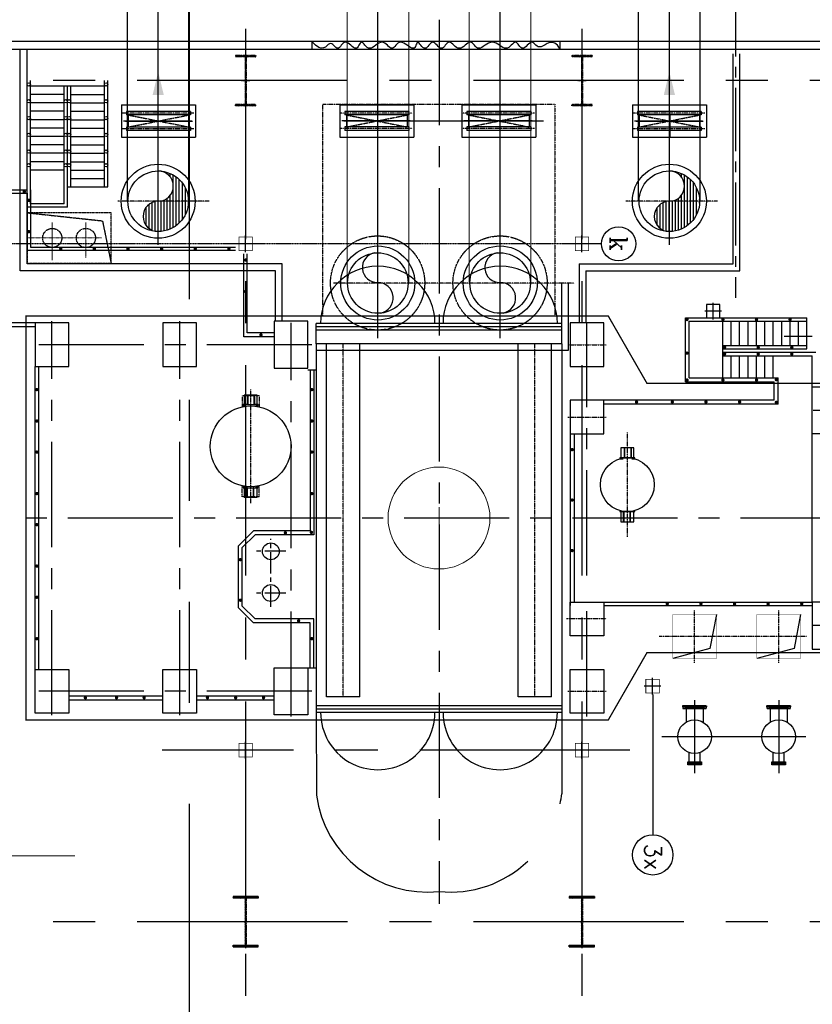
# Model space of a CAD drawing. Header units: inches. Extents: x -4968858 to -265257, y -220693 to 1871410.
# Tile 112 of 256: x -1911484 to -1887915, y 1148427 to 1177693. Entities that reach past the tile are written whole.
import ezdxf
from ezdxf.enums import TextEntityAlignment as Align

# ---------------------------------------------------------------- set-up
doc = ezdxf.new("R2010")
doc.units = ezdxf.units.IN
doc.header["$MEASUREMENT"] = 0
for name, pattern in [('0', [0]), ('CENTER', [2, 1.25, -0.25, 0.25, -0.25]), ('CENTER2', [1.125, 0.75, -0.125, 0.125, -0.125]), ('CL-1', [1.25, 1, -0.125, 0, -0.125]), ('CONTINOUS', [0]), ('DASHED', [0.75, 0.5, -0.25]), ('GTCHAIN', [24, 16, -3.2, 1.6, -3.2]), ('HIDDEN', [0.375, 0.25, -0.125]), ('PHANTOM', [2.5, 1.25, -0.25, 0.25, -0.25, 0.25, -0.25])]:
    doc.linetypes.add(name, pattern=pattern)
for name, color, linetype in [('0-7-COL', 2, 'CENTER'), ('0-CW RETURN', 1, 'Continuous'), ('0-CW SUPPLY', 4, 'Continuous'), ('Aux_col', 1, 'Continuous'), ('COL', 2, 'CENTER'), ('CONDENSATE', 1, 'Continuous'), ('DIM', 2, 'Continuous'), ('EQP0', 3, 'Continuous'), ('EQUPT', 3, '0'), ('GRID', 8, 'Continuous'), ('grid-20m', 53, 'Continuous'), ('GRIDS', 2, 'CENTER'), ('HATCH', 9, 'Continuous'), ('MECH_EQ', 6, 'Continuous'), ('PIPE', 1, 'Continuous'), ('PIPE LINE', 1, 'Continuous'), ('PIPE RACK', 150, 'Continuous'), ('STR', 2, 'Continuous'), ('text', 7, 'Continuous'), ('WALL', 6, 'Continuous')]:
    doc.layers.add(name, color=color, linetype=linetype)
doc.layers.add('CENTER', color=1, linetype='CL-1', lineweight=13)
doc.layers.add('P', color=250, linetype='Continuous', lineweight=100)
doc.styles.add('ROMANC', font='romanc')
doc.styles.add('ROMANS', font='romans.shx', dxfattribs={"width": 0.8})

# ---------------------------------------------------------------- blocks, each defined once
blk = doc.blocks.new('BFLY')
at = {"layer": 'EQP0', "color": 3}
for p, q in [((-279, 950), (-179, 950)), ((-279, 950), (-279, -950)), ((-179, 950), (-179, -950)), ((-179, 900), (178, 900)), ((178, 950), (278, 950)), ((178, 950), (178, -950)), ((278, 950), (278, -950)), ((-279, -950), (-179, -950)), ((-179, -900), (178, -900)), ((178, -950), (278, -950))]:
    blk.add_line(p, q, dxfattribs=at)
at = {"layer": 'EQP0', "color": 2, "linetype": 'CENTER'}
for p, q in [((-229, 1053), (-229, -1084)), ((228, 1053), (228, -1084))]:
    blk.add_line(p, q, dxfattribs=at)
at = {"layer": 'EQP0', "color": 3, "linetype": 'CENTER'}
for p, q in [((178, -900), (-179, 900)), ((-179, -900), (178, 900))]:
    blk.add_line(p, q, dxfattribs=at)
blk = doc.blocks.new('A$C41E52089')
at = {"layer": 'COL'}
h = blk.add_hatch(dxfattribs=at)
h.set_pattern_fill('ANSI31', color=1, scale=100, style=0)
h.paths.add_polyline_path([(300, -710), (0, -710), (0, -750), (300, -750)])
h.paths.add_polyline_path([(0, -710), (-300, -710), (-300, -750), (0, -750)])
h.paths.add_polyline_path([(0, 0), (-12, 0), (-12, -710), (0, -710)])
h.paths.add_polyline_path([(0, 710), (-12, 710), (-12, 0), (0, 0)])
h.paths.add_polyline_path([(12, 0), (0, 0), (0, -710), (12, -710)])
h.paths.add_polyline_path([(12, 710), (0, 710), (0, 0), (12, 0)])
h.paths.add_polyline_path([(300, 750), (0, 750), (0, 710), (12, 710), (300, 710)])
h.paths.add_polyline_path([(0, 750), (-300, 750), (-300, 710), (0, 710)])
at = {"layer": 'COL', "color": 1}
for p, q in [((-300, 750), (300, 750)), ((-300, 750), (-300, 710)), ((-300, 710), (300, 710)), ((-12, -710), (-12, 710)), ((12, -710), (12, 710)), ((300, 750), (300, 710)), ((-300, -710), (300, -710)), ((-300, -750), (-300, -710)), ((-300, -750), (300, -750)), ((300, -750), (300, -710))]:
    blk.add_line(p, q, dxfattribs=at)
at = {"layer": 'COL', "color": 2, "ltscale": 20}
for p, q in [((0, -790), (0, 790)), ((123, 0), (-123, 0))]:
    blk.add_line(p, q, dxfattribs=at)
blk = doc.blocks.new('*X62')
at = {"color": 0}
for p, q in [((86094, 17250), (86392, 17250)), ((85999, 17100), (86488, 17100)), ((86015, 17150), (86472, 17150)), ((86044, 17200), (86443, 17200)), ((85993, 17050), (86493, 17050)), ((85996, 17000), (86498, 17000)), ((86003, 16950), (86514, 16950)), ((86973, 16950), (86983, 16950)), ((86988, 17000), (86991, 17000)), ((86016, 16900), (86543, 16900)), ((86035, 16850), (86592, 16850)), ((86060, 16800), (86722, 16800)), ((86093, 16750), (86894, 16750)), ((86765, 16800), (86927, 16800)), ((86894, 16850), (86952, 16850)), ((86944, 16900), (86971, 16900)), ((86135, 16700), (86851, 16700)), ((86192, 16650), (86794, 16650)), ((86273, 16600), (86713, 16600)), ((86463, 16550), (86523, 16550))]:
    blk.add_line(p, q, dxfattribs=at)
blk = doc.blocks.new('TOP')
blk.add_circle((0, 0), 500)
for centre, start, end in [((-250, 0), 0, 180), ((250, 0), 180, 0)]:
    blk.add_arc(centre, 250, start, end)
blk.add_blockref('*X62', (-86493, -17049))
blk = doc.blocks.new('A$C4E9A02D0')
at = {"layer": 'CENTER', "color": 2, "linetype": 'CENTER2', "ltscale": 0.5}
for p, q in [((10500, -8786), (10500, -7734)), ((10034, -8324), (12250, -8324))]:
    blk.add_line(p, q, dxfattribs=at)
at = {"layer": 'CENTER'}
blk.add_line((11500, -8786), (11500, -7662), dxfattribs=at)
at = {"layer": 'EQP0', "linetype": 'DASHED'}
for p, q in [((10007, -8833), (9750, -7574)), ((12250, -9074), (10007, -8833))]:
    blk.add_line(p, q, dxfattribs=at)
blk.add_lwpolyline([(9750, -9074), (12250, -9074), (12250, -7574), (9750, -7574)], close=True, dxfattribs=at)
for centre in [(10500, -8324), (11500, -8324)]:
    blk.add_circle(centre, 284, dxfattribs=at)
blk = doc.blocks.new('A$C1C927E47')
at = {"layer": 'COL', "linetype": 'CONTINOUS'}
h = blk.add_hatch(dxfattribs=at)
h.set_pattern_fill('ANSI31', color=1, scale=100, style=0)
h.paths.add_polyline_path([(375, 750), (0, 750), (0, 700), (375, 700)])
h.paths.add_polyline_path([(0, 750), (-375, 750), (-375, 700), (0, 700)])
h.paths.add_polyline_path([(16, 0), (0, 0), (0, -700), (16, -700)])
h.paths.add_polyline_path([(16, 700), (0, 700), (0, 0), (16, 0)])
h.paths.add_polyline_path([(0, 700), (-16, 700), (-16, 0), (0, 0)])
h.paths.add_polyline_path([(0, 0), (-16, 0), (-16, -700), (0, -700)])
h.paths.add_polyline_path([(0, -700), (-375, -700), (-375, -750), (0, -750)])
h.paths.add_polyline_path([(375, -700), (0, -700), (0, -750), (375, -750)])
at = {"layer": 'COL', "color": 1, "linetype": 'CONTINOUS'}
for p, q in [((375, 750), (-375, 750)), ((375, 700), (-375, 700)), ((16, -700), (16, 700)), ((375, 750), (375, 700)), ((-375, -700), (375, -700)), ((-375, -750), (-375, -700)), ((-375, -750), (375, -750)), ((375, -750), (375, -700))]:
    blk.add_line(p, q, dxfattribs=at)
at = {"layer": 'COL', "color": 1}
for p, q in [((-375, 750), (-375, 700)), ((-16, -700), (-16, 700))]:
    blk.add_line(p, q, dxfattribs=at)
at = {"layer": 'COL', "ltscale": 250}
for p, q in [((0, -782), (0, 782)), ((44, 0), (-44, 0))]:
    blk.add_line(p, q, dxfattribs=at)
blk = doc.blocks.new('A$C3C7577A7')
at = {"layer": 'Aux_col'}
for p, q in [((32000, 20150), (32000, 19650)), ((42000, 20150), (42000, 19650)), ((31750, 19900), (32250, 19900)), ((41750, 19900), (42250, 19900)), ((29900, 18250), (29900, 17750)), ((29650, 18000), (30150, 18000)), ((28300, 7050), (27900, 7050)), ((27900, 7050), (27900, 6650)), ((28100, 7100), (28100, 6600)), ((28300, 6650), (28300, 7050)), ((27850, 6850), (28350, 6850)), ((27900, 6650), (28300, 6650)), ((32000, 5100), (32000, 4600)), ((42000, 5100), (42000, 4600)), ((31750, 4850), (32250, 4850)), ((41750, 4850), (42250, 4850))]:
    blk.add_line(p, q, dxfattribs=at)
at = {"layer": 'Aux_col', "const_width": 20, "flags": 128}
for points in [[(31800, 19700), (32200, 19700), (32200, 20100), (31800, 20100)], [(41800, 19700), (42200, 19700), (42200, 20100), (41800, 20100)], [(29700, 17800), (30100, 17800), (30100, 18200), (29700, 18200)], [(31800, 4650), (32200, 4650), (32200, 5050), (31800, 5050)], [(41800, 4650), (42200, 4650), (42200, 5050), (41800, 5050)]]:
    blk.add_lwpolyline(points, close=True, dxfattribs=at)
blk = doc.blocks.new('TG')
at = {"color": 2}
for p, q in [((568545, 182967), (567720, 182967)), ((568445, 182717), (567720, 182717)), ((568445, 182467), (567720, 182467)), ((568445, 182217), (567720, 182217)), ((568445, 181967), (567720, 181967)), ((569405, 181967), (568745, 181967)), ((568445, 181716), (567720, 181716)), ((568445, 181466), (567720, 181466)), ((569405, 181716), (568745, 181716)), ((569405, 181466), (568745, 181466)), ((568445, 181216), (567720, 181216)), ((569405, 181216), (568745, 181216)), ((568445, 180966), (567720, 180966)), ((569405, 180966), (568745, 180966)), ((568445, 180716), (567720, 180716)), ((569405, 180716), (568745, 180716)), ((569405, 180466), (567720, 180466))]:
    blk.add_line(p, q, dxfattribs=at)
at = {"color": 7}
for p, q in [((568161, 182293), (568161, 183122)), ((568389, 175676), (567789, 175676)), ((567789, 175676), (567789, 168376)), ((567889, 175676), (567889, 168376)), ((567989, 175676), (567989, 168376)), ((568389, 175676), (568389, 168376)), ((568389, 175676), (579351, 175676)), ((579151, 175676), (579151, 168376)), ((579251, 175676), (579251, 168376)), ((579351, 175676), (579351, 168376)), ((568389, 168377), (567789, 168377)), ((568389, 168376), (579351, 168376))]:
    blk.add_line(p, q, dxfattribs=at)
at = {"color": 2, "linetype": 'CENTER'}
for p, q in [((577092, 182952), (577092, 178568)), ((577878, 182126), (576306, 182126)), ((564155, 180303), (564155, 177581)), ((577878, 179626), (576306, 179626)), ((574131, 177626), (571030, 177626)), ((568420, 175856), (568420, 176996)), ((570570, 175856), (570570, 176996)), ((576570, 176999), (576570, 175821)), ((578720, 175856), (578720, 176996)), ((566585, 176048), (566585, 168890)), ((578890, 174876), (568409, 174876)), ((578890, 169176), (568409, 169176)), ((569940, 166676), (570266, 166676)), ((569940, 166676), (569940, 166176)), ((569940, 166676), (570266, 166676)), ((569940, 166676), (569940, 166176)), ((572940, 166676), (572614, 166676)), ((572940, 166676), (572614, 166676)), ((572940, 166676), (572940, 166176)), ((572940, 166676), (572940, 166176)), ((573133, 166426), (569747, 166426)), ((569940, 166176), (570266, 166176)), ((569940, 166176), (570266, 166176)), ((572940, 166176), (572614, 166176)), ((572940, 166176), (572614, 166176)), ((564155, 165196), (564155, 162473))]:
    blk.add_line(p, q, dxfattribs=at)
for p, q in [((578820, 178382), (582983, 178382)), ((568389, 175676), (568589, 175676)), ((569170, 168126), (569170, 168377)), ((578020, 168126), (578020, 168376))]:
    blk.add_line(p, q)
at = {"color": 3, "linetype": 'HIDDEN'}
for q in [(566585, 175876), (568589, 168376)]:
    blk.add_line((568589, 175876), q, dxfattribs=at)
at = {"color": 3}
blk.add_line((568389, 175676), (566585, 175676), dxfattribs=at)
at = {"color": 2, "linetype": 'CENTER', "ltscale": 500}
for p, q in [((574560, 167476), (574560, 166577)), ((575800, 167476), (575800, 166577)), ((576215, 167026), (574186, 167026))]:
    blk.add_line(p, q, dxfattribs=at)
at = {"flags": 128}
for points in [[(571780, 177751), (571780, 177816), (571480, 177816), (571480, 177751)], [(571780, 177751), (571480, 177751), (571480, 177726), (571780, 177726), (571780, 177751)], [(571480, 177726), (571480, 177553)], [(571780, 177553), (571780, 177726)], [(571814, 177755), (571814, 177847), (571784, 177847), (571784, 177641)], [(573376, 177641), (573376, 177846), (573349, 177846)], [(573376, 177763), (573380, 177763)], [(573680, 177725), (573680, 177816), (573380, 177816), (573380, 177725)], [(573380, 177700), (573680, 177700), (573680, 177725), (573380, 177725), (573380, 177700)], [(573380, 177700), (573380, 177527)], [(573680, 177527), (573680, 177700)], [(571780, 177553), (571480, 177553), (571480, 177528), (571780, 177528), (571780, 177553)], [(571480, 177528), (571480, 177437), (571780, 177437), (571780, 177528)], [(571784, 177612), (571784, 177407), (571814, 177407), (571814, 177498)], [(573349, 177406), (573376, 177406), (573376, 177612)], [(573376, 177490), (573380, 177490)], [(573380, 177502), (573680, 177502), (573680, 177527), (573380, 177527), (573380, 177502)], [(573380, 177502), (573380, 177437), (573680, 177437), (573680, 177502)], [(573570, 177437), (573570, 177193)], [(570199, 166616), (569917, 166616), (569917, 166550)], [(570199, 166550), (569917, 166550), (569917, 166525), (570199, 166525), (570199, 166550)], [(570230, 166568), (570230, 166646), (570199, 166646), (570199, 166550)], [(570237, 166604), (570230, 166604)], [(572671, 166525), (572671, 166646), (572641, 166646), (572641, 166568)], [(572954, 166525), (572954, 166616), (572671, 166616)], [(569917, 166525), (569917, 166352)], [(570199, 166352), (569917, 166352), (569917, 166327), (570199, 166327), (570199, 166352)], [(569917, 166327), (569917, 166236), (570199, 166236)], [(570199, 166352), (570199, 166525)], [(570199, 166327), (570199, 166206), (570230, 166206), (570230, 166284)], [(570237, 166249), (570230, 166249)], [(572641, 166284), (572641, 166206), (572671, 166206), (572671, 166302)], [(572671, 166500), (572954, 166500), (572954, 166525), (572671, 166525), (572671, 166500)], [(572671, 166327), (572671, 166500)], [(572671, 166302), (572954, 166302), (572954, 166327), (572671, 166327), (572671, 166302)], [(572671, 166236), (572954, 166236), (572954, 166302)], [(572954, 166327), (572954, 166500)]]:
    blk.add_lwpolyline(points, dxfattribs=at)
at = {"color": 7, "const_width": 50}
for points in [[(571512, 175984, 1), (571562, 175984, 1)], [(573012, 175984, 1), (573062, 175984, 1)], [(574512, 175984, 1), (574562, 175984, 1)]]:
    blk.add_lwpolyline(points, format="xyb", close=True, dxfattribs=at)
at = {"linetype": 'GTCHAIN', "flags": 128}
blk.add_lwpolyline([(572641, 166276), (572640, 166276)], dxfattribs=at)
for centre, radius in [((572580, 177626), 800), ((571440, 166426), 1200), ((574560, 167026), 250), ((575800, 167026), 250)]:
    blk.add_circle(centre, radius)
at = {"linetype": 'HIDDEN'}
for centre in [(566585, 173841), (566585, 170201)]:
    blk.add_circle(centre, 1400, dxfattribs=at)
at = {"color": 7}
for centre in [(566585, 173846), (566585, 170206)]:
    blk.add_circle(centre, 1100, dxfattribs=at)
for centre, start, end in [((567789, 173846), 90, 270), ((579351, 173846), 270, 90), ((567789, 170206), 90, 270), ((579351, 170206), 270, 90)]:
    blk.add_arc(centre, 1700, start, end, dxfattribs=at)
at = {"layer": '0-7-COL', "linetype": 'CENTER2', "ltscale": 2500}
blk.add_line((549537, 180841), (567022, 180841), dxfattribs=at)
at = {"layer": '0-7-COL', "color": 6, "linetype": 'Continuous'}
blk.add_circle((583583, 178382), 600, dxfattribs=at)
at = {"layer": 'CONDENSATE', "const_width": 10}
for points in [[(577742, 182776), (577742, 181476), (576442, 181476), (576442, 182776)], [(577742, 180276), (577742, 178976), (576442, 178976), (576442, 180276)]]:
    blk.add_lwpolyline(points, close=True, dxfattribs=at)
at = {"layer": 'DIM'}
for p, q in [((576442, 182776), (577453, 182583)), ((577453, 182583), (577742, 181476)), ((576442, 180276), (577453, 180083)), ((577453, 180083), (577742, 178976))]:
    blk.add_line(p, q, dxfattribs=at)
for points in [[(571070, 184326), (571070, 183126), (569670, 183126), (569670, 184326)], [(576070, 184326), (576070, 183126), (577470, 183126), (577470, 184326)], [(567770, 176926), (567770, 175926), (569070, 175926), (569070, 176926)], [(570070, 176926), (570070, 175926), (571070, 175926), (571070, 176926)], [(577070, 176926), (577070, 175926), (576070, 175926), (576070, 176926)], [(579370, 176926), (579370, 175926), (578070, 175926), (578070, 176926)], [(567720, 168126), (567720, 167126), (569120, 167126), (569120, 168126)], [(579420, 168126), (579420, 167126), (578020, 167126), (578020, 168126)], [(567770, 164816), (567770, 163816), (569070, 163816), (569070, 164816)], [(579370, 164816), (579370, 163816), (578070, 163816), (578070, 164816)], [(567770, 161016), (567770, 160016), (569070, 160016), (569070, 161016)], [(579370, 161016), (579370, 160016), (578070, 160016), (578070, 161016)]]:
    blk.add_lwpolyline(points, close=True, dxfattribs=at)
blk.add_circle((565420, 177368), 509, dxfattribs=at)
at = {"layer": 'EQP0'}
for p, q in [((580816, 182288), (580543, 182288)), ((580860, 182273), (580860, 181949)), ((580905, 182273), (580905, 181949)), ((580816, 181964), (580543, 181964)), ((566220, 180976), (559774, 180976)), ((566220, 176394), (566220, 180976)), ((566020, 180776), (559774, 180776)), ((566020, 176194), (566020, 180776)), ((580816, 179788), (580543, 179788)), ((580860, 179773), (580860, 179449)), ((580905, 179773), (580905, 179449)), ((580816, 179464), (580543, 179464)), ((566020, 176194), (567770, 176194)), ((566220, 176394), (567770, 176394)), ((567720, 167367), (566020, 167367)), ((566020, 167367), (566020, 159776)), ((567720, 167167), (566220, 167167)), ((566220, 167167), (566220, 159576)), ((566020, 159776), (559630, 159776)), ((566220, 159576), (559630, 159576))]:
    blk.add_line(p, q, dxfattribs=at)
at = {"layer": 'EQP0', "linetype": 'Continuous'}
for p, q in [((561288, 179976), (562251, 179976)), ((561288, 177776), (561288, 179976)), ((561770, 177892), (561770, 179883)), ((561770, 179862), (561770, 177836)), ((562251, 177776), (562251, 179976)), ((561288, 177776), (562251, 177776)), ((561769, 169194), (561769, 175135)), ((561288, 174908), (562251, 174908)), ((561288, 172708), (561288, 174908)), ((561769, 174794), (561769, 172767)), ((562251, 172708), (562251, 174908)), ((561288, 172708), (562251, 172708)), ((561288, 171278), (562251, 171278)), ((561288, 169078), (561288, 171278)), ((562251, 169078), (562251, 171278)), ((561769, 171164), (561769, 169137)), ((561288, 169078), (562251, 169078)), ((561288, 164787), (562251, 164787)), ((561288, 162587), (561288, 164787)), ((562251, 162587), (562251, 164787)), ((561770, 162703), (561770, 164694)), ((561770, 164673), (561770, 162647)), ((561288, 162587), (562251, 162587))]:
    blk.add_line(p, q, dxfattribs=at)
at = {"layer": 'EQP0', "color": 3}
blk.add_line((562244, 178896), (561581, 178896), dxfattribs=at)
at = {"layer": 'EQP0', "color": 1}
for p, q in [((578890, 175376), (568409, 175376)), ((578890, 175376), (578890, 174376)), ((578890, 174376), (568409, 174376)), ((578890, 169676), (568409, 169676)), ((578890, 169676), (578890, 168676)), ((578890, 168676), (568409, 168676))]:
    blk.add_line(p, q, dxfattribs=at)
at = {"layer": 'EQP0'}
for points in [[(580860, 182329), (580860, 181924), (580816, 181924), (580816, 182329)], [(580905, 182329), (580905, 181924), (580860, 181924), (580860, 182329)], [(580860, 179829), (580860, 179424), (580816, 179424), (580816, 179829)], [(580905, 179829), (580905, 179424), (580860, 179424), (580860, 179829)]]:
    blk.add_lwpolyline(points, close=True, dxfattribs=at)
for centre, radius in [((580070, 182126), 500), ((580070, 179626), 500), ((564155, 178876), 1100), ((564155, 163676), 1100), ((564155, 163676), 1100)]:
    blk.add_circle(centre, radius, dxfattribs=at)
at = {"layer": 'EQUPT', "linetype": 'Continuous', "const_width": 40, "flags": 128}
blk.add_lwpolyline([(579570, 159741), (579570, 177061), (577570, 178211), (577570, 191366), (569570, 191366), (569570, 178211), (567570, 177061), (567570, 159741), (579570, 159741)], dxfattribs=at)
at = {"layer": 'GRID', "linetype": 'CENTER', "ltscale": 5000}
for p, q in [((560570, 209303), (560570, 113876)), ((585570, 209303), (585570, 113876)), ((580070, 182936), (580070, 178654)), ((578985, 182126), (581155, 182126)), ((578985, 179626), (581155, 179626)), ((580470, 177703), (580470, 163793)), ((559027, 176276), (599026, 176276)), ((559027, 166276), (599026, 166276))]:
    blk.add_line(p, q, dxfattribs=at)
at = {"layer": 'GRID', "linetype": 'CENTER', "ltscale": 2500}
for p, q in [((573570, 209116), (573570, 159206)), ((570370, 191278), (570370, 182954)), ((576770, 191278), (576770, 182954)), ((575276, 176426), (567770, 176426)), ((579465, 176426), (575971, 176426)), ((579465, 176426), (575971, 176426)), ((558767, 172026), (585042, 172026)), ((568420, 168248), (568420, 159915)), ((578720, 168248), (578720, 159915)), ((579471, 167626), (567770, 167626)), ((579433, 164316), (567723, 164316)), ((579433, 160516), (567723, 160516))]:
    blk.add_line(p, q, dxfattribs=at)
at = {"layer": 'GRID', "linetype": 'CENTER2', "ltscale": 4}
blk.add_line((565420, 176860), (565420, 157634), dxfattribs=at)
at = {"layer": 'GRID'}
for p, q in [((579351, 175676), (581767, 175676)), ((579351, 168376), (581808, 168381))]:
    blk.add_line(p, q, dxfattribs=at)
for centre, start, end in [((581356, 172367), 77.7544, 82.9341), ((581356, 172367), 354.1274, 43.5937), ((581357, 171685), 277.7814, 5.8764)]:
    blk.add_arc(centre, 3334, start, end, dxfattribs=at)
at = {"layer": 'GRIDS', "color": 6, "linetype": 'Continuous'}
for centre in [(566585, 173846), (566585, 170206)]:
    blk.add_circle(centre, 900, dxfattribs=at)
at = {"layer": 'HATCH', "const_width": 50, "flags": 128}
for points in [[(576097, 182813, 1), (576147, 182813, 1)], [(567670, 182492, 1), (567670, 182442, 1)], [(568495, 182542, 1), (568495, 182492, 1)], [(568695, 182542, 1), (568695, 182492, 1)], [(569458, 182082, 1), (569458, 182032, 1)], [(570132, 182082, -1), (570132, 182032, -1)], [(576097, 181813, 1), (576147, 181813, 1)], [(567670, 181492, 1), (567670, 181442, 1)], [(568495, 181542, 1), (568495, 181492, 1)], [(568695, 181542, 1), (568695, 181492, 1)], [(569470, 181492, 1), (569470, 181442, 1)], [(570120, 180989, 1), (570120, 180939, 1)], [(576097, 180813, 1), (576147, 180813, 1)], [(567670, 180492, 1), (567670, 180442, 1)], [(568495, 180542, 1), (568495, 180492, 1)], [(568695, 180542, 1), (568695, 180492, 1)], [(569470, 180492, 1), (569470, 180442, 1)], [(570120, 179989, 1), (570120, 179939, 1)], [(576097, 179813, 1), (576147, 179813, 1)], [(567670, 179426, 1), (567670, 179376, 1)], [(568670, 179426, 1), (568670, 179376, 1)], [(569470, 179426, 1), (569470, 179376, 1)], [(570120, 178989, 1), (570120, 178939, 1)], [(576097, 178813, 1), (576147, 178813, 1)], [(570120, 177924, 1), (570120, 177874, 1)]]:
    blk.add_lwpolyline(points, format="xyb", close=True, dxfattribs=at)
at = {"layer": 'HATCH', "const_width": 50}
for points in [[(569753, 168270, 1), (569753, 168220, 1)], [(570687, 168270, 1), (570687, 168220, 1)], [(571611, 168270, 1), (571611, 168220, 1)], [(572843, 168270, 1), (572843, 168220, 1)], [(573997, 168257, 1), (573997, 168207, 1)], [(573997, 168257, 1), (573997, 168207, 1)], [(577157, 168270, 1), (577157, 168220, 1)], [(576626, 167876, 1), (576626, 167826, 1)], [(574010, 167485, 1), (574010, 167435, 1)], [(578887, 166808, 1), (578937, 166808, 1)], [(568102, 166732, 1), (568152, 166732, 1)], [(565903, 166305, 1), (565903, 166255, 1)], [(566837, 166305, 1), (566837, 166255, 1)], [(574809, 166144, 1), (574809, 166094, 1)], [(576013, 166146, 1), (576013, 166096, 1)], [(576013, 166146, 1), (576013, 166096, 1)], [(578887, 165980, 1), (578937, 165980, 1)], [(565545, 165778, 1), (565595, 165778, 1)], [(578887, 165142, 1), (578937, 165142, 1)], [(565545, 164778, 1), (565595, 164778, 1)], [(565545, 163778, 1), (565595, 163778, 1)], [(578887, 163258, 1), (578937, 163258, 1)], [(565545, 162778, 1), (565595, 162778, 1)], [(578887, 162437, 1), (578937, 162437, 1)], [(565545, 161778, 1), (565595, 161778, 1)], [(578887, 161511, 1), (578937, 161511, 1)], [(565545, 160778, 1), (565595, 160778, 1)], [(569753, 160095, 1), (569753, 160045, 1)], [(570687, 160095, 1), (570687, 160045, 1)], [(571611, 160095, 1), (571611, 160045, 1)], [(572843, 160095, 1), (572843, 160045, 1)], [(573768, 160095, 1), (573768, 160045, 1)], [(575000, 160095, 1), (575000, 160045, 1)], [(575925, 160095, 1), (575925, 160045, 1)], [(577157, 160095, 1), (577157, 160045, 1)], [(564127, 159855, 1), (564127, 159805, 1)], [(565060, 159855, 1), (565060, 159805, 1)], [(563845, 159693, 1), (563895, 159693, 1)]]:
    blk.add_lwpolyline(points, format="xyb", close=True, dxfattribs=at)
at = {"layer": 'HATCH'}
for centre, radius, start, end in [((567027, 173847), 458, 10.8514, 180.0262), ((566124, 173832), 445, 189.3312, 1.8347), ((567027, 170207), 458, 10.8514, 180.0262), ((566124, 170192), 445, 189.3312, 1.8347)]:
    blk.add_arc(centre, radius, start, end, dxfattribs=at)
at = {"layer": 'MECH_EQ', "color": 9, "linetype": 'CENTER'}
blk.add_lwpolyline([(567570, 175473), (567570, 168576), (561270, 168576), (561270, 175473)], close=True, dxfattribs=at)
at = {"layer": 'PIPE'}
blk.add_lwpolyline([(559634, 175631), (559520, 175550), (559456, 175470), (559433, 175392), (559440, 175317), (559466, 175246), (559502, 175179), (559538, 175119), (559563, 175064), (559570, 175017), (559561, 174976), (559541, 174940), (559514, 174907), (559484, 174877), (559458, 174849), (559438, 174820), (559431, 174790), (559438, 174757), (559458, 174723), (559487, 174688), (559519, 174652), (559552, 174615), (559580, 174580), (559600, 174546), (559607, 174514), (559600, 174484), (559580, 174456), (559552, 174429), (559519, 174403), (559487, 174378), (559458, 174352), (559438, 174326), (559431, 174299), (559438, 174270), (559458, 174239), (559487, 174207), (559519, 174173), (559552, 174136), (559580, 174098), (559600, 174057), (559607, 174015), (559600, 173970), (559580, 173923), (559552, 173875), (559519, 173825), (559487, 173773), (559458, 173721), (559438, 173667), (559431, 173612), (559438, 173557), (559458, 173502), (559487, 173448), (559519, 173395), (559552, 173344), (559580, 173295), (559600, 173250), (559607, 173208), (559600, 173171), (559580, 173138), (559552, 173107), (559519, 173077), (559487, 173049), (559458, 173020), (559438, 172990), (559431, 172957), (559438, 172922), (559458, 172885), (559487, 172845), (559519, 172803), (559552, 172761), (559580, 172718), (559600, 172674), (559607, 172632), (559600, 172590), (559580, 172549), (559552, 172509), (559519, 172471), (559487, 172433), (559458, 172398), (559438, 172363), (559431, 172331), (559438, 172300), (559458, 172270), (559487, 172241), (559519, 172213), (559552, 172185), (559580, 172157), (559600, 172128), (559607, 172098), (559600, 172067), (559580, 172034), (559552, 172002), (559519, 171968), (559487, 171935), (559458, 171902), (559438, 171870), (559431, 171839), (559438, 171809), (559458, 171780), (559487, 171752), (559519, 171724), (559552, 171696), (559580, 171669), (559600, 171640), (559607, 171611), (559600, 171580), (559580, 171549), (559552, 171519), (559519, 171489), (559487, 171460), (559458, 171434), (559438, 171411), (559431, 171391), (559438, 171376), (559458, 171363), (559487, 171352), (559519, 171340), (559552, 171326), (559580, 171309), (559600, 171287), (559607, 171258), (559600, 171222), (559580, 171180), (559552, 171132), (559519, 171082), (559487, 171030), (559458, 170978), (559438, 170929), (559431, 170883), (559438, 170841), (559458, 170805), (559487, 170772), (559519, 170741), (559552, 170712), (559580, 170684), (559600, 170656), (559607, 170627), (559600, 170596), (559580, 170563), (559552, 170528), (559519, 170492), (559487, 170454), (559458, 170414), (559438, 170372), (559431, 170329), (559438, 170284), (559458, 170238), (559487, 170191), (559519, 170144), (559552, 170098), (559580, 170052), (559600, 170008), (559607, 169967), (559600, 169927), (559580, 169891), (559552, 169857), (559519, 169825), (559487, 169796), (559458, 169769), (559438, 169744), (559431, 169722), (559438, 169702), (559458, 169683), (559487, 169665), (559519, 169646), (559552, 169626), (559580, 169604), (559600, 169580), (559607, 169551), (559600, 169519), (559580, 169483), (559552, 169444), (559519, 169404), (559487, 169363), (559458, 169322), (559438, 169282), (559431, 169245), (559438, 169210), (559458, 169178), (559487, 169148), (559519, 169120), (559552, 169093), (559580, 169066), (559600, 169040), (559607, 169014), (559600, 168988), (559581, 168960), (559554, 168932), (559525, 168903), (559497, 168872), (559477, 168840), (559468, 168807), (559475, 168772), (559500, 168735), (559536, 168694), (559572, 168647), (559599, 168592), (559605, 168526), (559582, 168448), (559518, 168355), (559404, 168245)], dxfattribs=at)
at = {"layer": 'PIPE LINE'}
for p, q in [((579233, 182380), (579639, 182380)), ((579233, 181872), (579639, 181872)), ((579233, 179880), (579639, 179880)), ((579233, 179372), (579639, 179372))]:
    blk.add_line(p, q, dxfattribs=at)
at = {"layer": 'PIPE LINE', "linetype": 'GTCHAIN', "flags": 128}
for points in [[(579187, 181777), (579147, 181777), (579147, 182475), (579187, 182475), (579187, 181777)], [(579187, 181834), (579190, 181834), (579190, 182419), (579187, 182419)], [(579193, 181834), (579190, 181834), (579190, 182419), (579193, 182419)], [(579193, 181777), (579233, 181777), (579233, 182475), (579193, 182475), (579193, 181777)], [(579187, 179277), (579147, 179277), (579147, 179975), (579187, 179975), (579187, 179277)], [(579187, 179334), (579190, 179334), (579190, 179919), (579187, 179919)], [(579193, 179334), (579190, 179334), (579190, 179919), (579193, 179919)], [(579193, 179277), (579233, 179277), (579233, 179975), (579193, 179975), (579193, 179277)]]:
    blk.add_lwpolyline(points, dxfattribs=at)
at = {"layer": 'STR', "color": 1}
for p, q in [((563730, 162176), (560570, 162176)), ((563730, 160976), (563730, 162176)), ((563730, 162076), (560570, 162076)), ((560730, 162076), (560730, 159876)), ((560980, 161076), (560980, 162076)), ((561230, 161076), (561230, 162076)), ((561480, 161076), (561480, 162076)), ((561730, 161076), (561730, 162076)), ((561980, 161076), (561980, 162076)), ((562230, 161076), (562230, 162076)), ((562480, 161076), (562480, 162076)), ((562730, 161076), (562730, 162076)), ((562980, 161076), (562980, 162076)), ((563230, 161076), (563230, 162076)), ((563480, 161076), (563480, 162076)), ((563730, 161076), (560730, 161076)), ((564330, 160976), (560730, 160976)), ((564330, 160976), (564330, 159776)), ((564230, 160876), (560730, 160876)), ((560980, 160876), (560980, 159876)), ((561230, 160876), (561230, 159876)), ((561480, 160876), (561480, 159876)), ((561730, 160876), (561730, 159876)), ((561980, 160876), (561980, 159876)), ((562230, 160876), (562230, 159876)), ((562480, 160876), (562480, 159876)), ((562730, 160876), (562730, 159876)), ((562980, 160876), (562980, 159876)), ((563230, 160876), (563230, 159876)), ((564230, 160876), (564230, 159876)), ((564230, 159876), (560570, 159876)), ((564330, 159776), (560570, 159776))]:
    blk.add_line(p, q, dxfattribs=at)
for centre in [(560682, 162126), (561182, 162126), (561682, 162126), (562182, 162126), (562680, 162126), (563085, 162126), (561182, 161026), (561182, 160926), (561682, 161026), (561682, 160926), (562182, 161026), (562182, 160926), (562680, 161026), (562680, 160926), (563085, 161026), (563085, 160926), (560682, 159826), (561182, 159826), (561682, 159826), (562182, 159826), (562680, 159826), (563085, 159826)]:
    blk.add_circle(centre, 50, dxfattribs=at)
at = {"layer": 'WALL'}
for p, q in [((559630, 175628), (559630, 185930)), ((559400, 175628), (559400, 185700)), ((568645, 180466), (568645, 183226)), ((567620, 179351), (567620, 182967)), ((567720, 182967), (567620, 182967)), ((567720, 179466), (567720, 182967)), ((568445, 180466), (568445, 182967)), ((568545, 180466), (568545, 182967)), ((576070, 183126), (568745, 183126)), ((568745, 180466), (568745, 183126)), ((576070, 176926), (576070, 183126)), ((576170, 176926), (576170, 183126)), ((570185, 182107), (569405, 182107)), ((569405, 179466), (569405, 182107)), ((570185, 182107), (570185, 176926)), ((570070, 181992), (569520, 181992)), ((569520, 179351), (569520, 181992)), ((570070, 181992), (570070, 176926)), ((569405, 179466), (567720, 179466)), ((569520, 179351), (567620, 179351)), ((571070, 176041), (576070, 176041)), ((571070, 175926), (576170, 175926)), ((559400, 168245), (559400, 175628)), ((559630, 175628), (559400, 175628)), ((559630, 168245), (559630, 175628)), ((569170, 168306), (574070, 168306)), ((574070, 168306), (574070, 166556)), ((578020, 168306), (576570, 168306)), ((576570, 168306), (576570, 166556)), ((559400, 134661), (559400, 168245)), ((559400, 168245), (559630, 168245)), ((559630, 134661), (559630, 168245)), ((569170, 168191), (573955, 168191)), ((573955, 168191), (573955, 166509)), ((578020, 168191), (576685, 168191)), ((576685, 168191), (576685, 166509)), ((568070, 167126), (568070, 166326)), ((568185, 167126), (568185, 166226)), ((578855, 164816), (578855, 167126)), ((578970, 164816), (578970, 167126)), ((574070, 166556), (574450, 166176)), ((576570, 166556), (576190, 166176)), ((568070, 166326), (565720, 166326)), ((573955, 166509), (574402, 166061)), ((576685, 166509), (576238, 166061)), ((565517, 159876), (565520, 165976)), ((565620, 165976), (565617, 159776)), ((568185, 166226), (565720, 166226)), ((576238, 166061), (574402, 166061)), ((576190, 166176), (574450, 166176)), ((578855, 161016), (578855, 163816)), ((578970, 161016), (578970, 163816)), ((578070, 160131), (569070, 160131)), ((563817, 159876), (565517, 159876)), ((567770, 160016), (567770, 158211)), ((567885, 160016), (567885, 158211)), ((578070, 160016), (569070, 160016)), ((563820, 158211), (563820, 159776)), ((563917, 159776), (565617, 159776)), ((563920, 158211), (563917, 159776))]:
    blk.add_line(p, q, dxfattribs=at)
at = {"rotation": 270}
for name, p in [('A$C3C7577A7', (560570, 208276)), ('A$C4E9A02D0', (573570, 172026))]:
    blk.add_blockref(name, p, dxfattribs=at)
at = {"layer": 'COL', "rotation": 270}
blk.add_blockref('A$C41E52089', (560570, 176276), dxfattribs=at)
blk.add_blockref('A$C41E52089', (560570, 176276), dxfattribs=at)
at = {"layer": 'COL', "color": 1, "rotation": 270}
blk.add_blockref('A$C41E52089', (560570, 166276), dxfattribs=at)
at = {"layer": 'EQP0', "linetype": 'Continuous'}
for p in [(561770, 178876), (561769, 173808), (561769, 170178), (561770, 163687)]:
    blk.add_blockref('BFLY', p, dxfattribs=at)
at = {"layer": 'EQP0', "xscale": 1.800000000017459, "yscale": 1.800000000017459, "zscale": 1.800000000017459, "rotation": 180}
for p in [(564155, 178876), (564155, 163676), (564155, 163676)]:
    blk.add_blockref('TOP', p, dxfattribs=at)
at = {"layer": 'HATCH', "rotation": 270}
for p in [(585570, 176276), (585570, 166276)]:
    blk.add_blockref('A$C1C927E47', p, dxfattribs=at)
at = {"layer": '0-7-COL', "color": 6, "linetype": 'Continuous', "style": 'ROMANS'}
blk.add_text('3x', height=500, dxfattribs=at).set_placement((583642, 178388), align=Align.MIDDLE)
at = {"layer": 'text', "style": 'ROMANC'}
blk.add_text('k', height=500, dxfattribs=at).set_placement((565420, 177368), align=Align.MIDDLE)
blk = doc.blocks.new('A$C5402730F')
at = {"layer": '0-CW RETURN', "color": 1, "linetype": 'Continuous'}
for p, q in [((140.618, -22.714), (140.618, -14.468)), ((142.447, -22.714), (142.447, -14.468)), ((125.418, -22.714), (125.418, -14.742)), ((127.247, -22.714), (127.247, -14.742))]:
    blk.add_line(p, q, dxfattribs=at)
at = {"layer": '0-CW SUPPLY', "color": 2, "linetype": 'CENTER', "lineweight": -3, "ltscale": 2500}
for p, q in [((132.867, -26.787), (132.867, -10.429)), ((136.497, -26.787), (136.497, -10.429)), ((126.332, -24.014), (126.332, -13.629)), ((141.532, -24.014), (141.532, -13.629))]:
    blk.add_line(p, q, dxfattribs=at)
at = {"layer": '0-CW SUPPLY', "color": 4, "linetype": 'Continuous', "lineweight": 9, "ltscale": 2500}
for p, q in [((131.953, -25.144), (131.953, -11.542)), ((133.782, -25.144), (133.782, -11.542)), ((135.583, -25.144), (135.583, -11.542)), ((137.412, -25.144), (137.412, -11.542))]:
    blk.add_line(p, q, dxfattribs=at)
at = {"layer": '0-CW SUPPLY', "color": 1, "linetype": 'Continuous', "lineweight": 9, "ltscale": 2500}
for points in [[(126.166, -19.559), (126.499, -19.559), (126.332, -18.859)], [(141.366, -19.559), (141.699, -19.559), (141.532, -18.859)]]:
    blk.add_solid(points, dxfattribs=at)

msp = doc.modelspace()

# ---------------------------------------------------------------- linework, layer by layer
at = {"color": 1, "linetype": 'CONTINOUS', "lineweight": 15}
for p, q in [((-1899015.2, 1162557.9), (-1899015.2, 1163204.4)), ((-1899483.7, 1162881.1), (-1898546.7, 1162881.1))]:
    msp.add_line(p, q, dxfattribs=at)
at = {"color": 7, "lineweight": 15}
msp.add_line((-1925442.1, 1152843.6), (-1909842.2, 1152843.6), dxfattribs=at)
at = {"color": 1, "linetype": 'CONTINOUS', "lineweight": 15}
msp.add_circle((-1899015.2, 1162881.1), 1514.8, dxfattribs=at)
at = {"layer": 'grid-20m', "linetype": 'PHANTOM', "ltscale": 12000}
msp.add_line((-1906442.1, 1754389.9), (-1906442.1, 635870.7), dxfattribs=at)

# ---------------------------------------------------------------- next in the draw order: block references
at = {"layer": 'PIPE RACK', "linetype": 'CONTINOUS', "lineweight": 15, "rotation": 270}
msp.add_blockref('TG', (-2071041.4, 1736451.5), dxfattribs=at)

# ---------------------------------------------------------------- next in the draw order: block references
at = {"layer": 'P', "color": 142, "linetype": 'Continuous', "lineweight": 30, "xscale": 1000, "yscale": 1000, "zscale": 1000}
msp.add_blockref('A$C5402730F', (-2033697.3, 1195010.7), dxfattribs=at)

doc.saveas('drawing.dxf')
